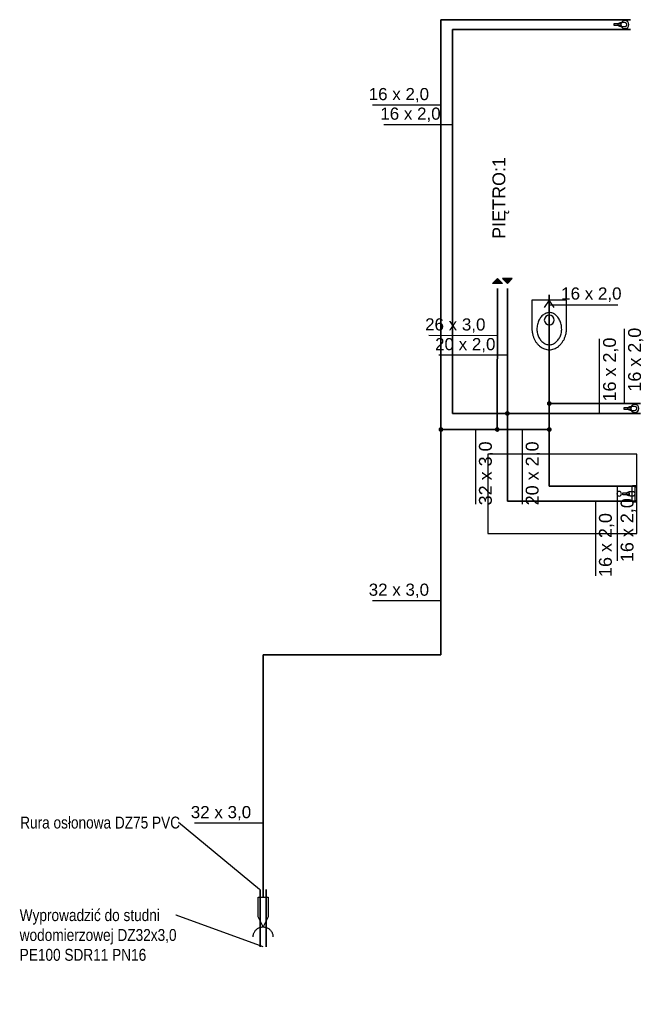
# Model space of a CAD drawing. Extents: x -69357 to 44456, y -75057 to 4617.
# Tile 4 of 23: x -68555 to -67926, y -73034 to -72041. Entities that reach past the tile are written whole.
import ezdxf
from ezdxf import colors
from ezdxf.entities.mleader import LeaderData, LeaderLine
from ezdxf.lldxf.tags import DXFTag
from ezdxf.math import Vec2, Vec3

# ---------------------------------------------------------------- set-up
doc = ezdxf.new("R2010")
doc.units = 0
for name, color, linetype, lineweight in [('IS_Ciepła_woda', 1, 'DASHDOT', 35), ('IS_dodatkowe', 1, 'Continuous', 35), ('IS_opisy', 7, 'Continuous', 15), ('IS_Zimna_woda', 5, 'SOLID', 35)]:
    doc.layers.add(name, color=color, linetype=linetype, lineweight=lineweight)
for name, color, linetype in [('IS_Grafika', 18, 'SOLID'), ('IS_Inne_Urzadzenia_Wodociag', 18, 'SOLID'), ('IS_Odbiorniki', 18, 'SOLID'), ('IS_Opisy_działek_Wodociag', 18, 'SOLID')]:
    doc.layers.add(name, color=color, linetype=linetype)
doc.styles.add('Opisowy', font='arial.ttf')
doc.styles.get("Standard").update_dxf_attribs({"font": 'arial.ttf'})
tags = doc.linetypes.add('DASHDOT', pattern=[20, 10, -5, 0, -5]).pattern_tags.tags
tags[10:11] = [DXFTag(74, 4), DXFTag(75, 0), DXFTag(340, '0'), DXFTag(46, 0.0), DXFTag(50, 0.0), DXFTag(44, 0.0), DXFTag(45, 0.0)]
tags[8:9] = [DXFTag(74, 4), DXFTag(75, 0), DXFTag(340, '0'), DXFTag(46, 0.0), DXFTag(50, 0.0), DXFTag(44, 0.0), DXFTag(45, 0.0)]
tags[6:7] = [DXFTag(74, 4), DXFTag(75, 0), DXFTag(340, '0'), DXFTag(46, 0.0), DXFTag(50, 0.0), DXFTag(44, 0.0), DXFTag(45, 0.0)]
tags[4:5] = [DXFTag(74, 4), DXFTag(75, 0), DXFTag(340, '0'), DXFTag(46, 0.0), DXFTag(50, 0.0), DXFTag(44, 0.0), DXFTag(45, 0.0)]
tags = doc.linetypes.add('SOLID', pattern=[10, 10, 0]).pattern_tags.tags
tags[6:7] = [DXFTag(74, 4), DXFTag(75, 0), DXFTag(340, '0'), DXFTag(46, 0.0), DXFTag(50, 0.0), DXFTag(44, 0.0), DXFTag(45, 0.0)]
tags[4:5] = [DXFTag(74, 4), DXFTag(75, 0), DXFTag(340, '0'), DXFTag(46, 0.0), DXFTag(50, 0.0), DXFTag(44, 0.0), DXFTag(45, 0.0)]

# ---------------------------------------------------------------- blocks, each defined once
blk = doc.blocks.new('_None')

msp = doc.modelspace()

# ---------------------------------------------------------------- hatches: boundary and pattern name
at = {"layer": 'IS_Grafika'}
for points in [[(-68078.78, -72307.3), (-68073.78, -72302.3), (-68068.78, -72307.3)], [(-68068.78, -72302.3), (-68063.78, -72307.3), (-68058.78, -72302.3)]]:
    msp.add_hatch(color=256, dxfattribs=at).paths.add_polyline_path(points)
h = msp.add_hatch(color=1, dxfattribs=at)
edge = h.paths.add_edge_path()
edge.add_arc((-68063.78, -72438.27), 2.4, 90, 450, ccw=False)
at = {"layer": 'IS_Odbiorniki'}
h = msp.add_hatch(color=5, dxfattribs=at)
edge = h.paths.add_edge_path()
edge.add_arc((-68130.7, -72454.54), 2.4, 90, 450, ccw=False)
at = {"layer": 'IS_Opisy_działek_Wodociag'}
h = msp.add_hatch(color=5, dxfattribs=at)
edge = h.paths.add_edge_path()
edge.add_arc((-68021.49, -72428.33), 2.4, 90, 450, ccw=False)
h = msp.add_hatch(color=5, dxfattribs=at)
edge = h.paths.add_edge_path()
edge.add_arc((-68073.98, -72454.54), 2.4, 90, 450, ccw=False)
h = msp.add_hatch(color=5, dxfattribs=at)
edge = h.paths.add_edge_path()
edge.add_arc((-68021.49, -72454.54), 2.4, 90, 450, ccw=False)

# ---------------------------------------------------------------- linework, layer by layer
at = {"layer": 'IS_Ciepła_woda'}
for p, q in [((-68119, -72438.27), (-68119, -72051.27)), ((-68119, -72051.27), (-67939.59, -72051.27)), ((-68063.78, -72312.3), (-68063.78, -72438.27)), ((-68063.78, -72438.27), (-68119, -72438.27)), ((-68063.78, -72438.27), (-68063.78, -72526.79)), ((-67929.59, -72438.27), (-68063.78, -72438.27)), ((-68063.78, -72526.79), (-67933.39, -72526.79))]:
    msp.add_line(p, q, dxfattribs=at)
at = {"layer": 'IS_dodatkowe'}
for p, q in [((-68313.06, -72918.2), (-68313.06, -72976.15)), ((-68307.06, -72918.2), (-68307.06, -72976.15))]:
    msp.add_line(p, q, dxfattribs=at)
at = {"layer": 'IS_Grafika'}
for p, q in [((-68078.78, -72307.3), (-68073.78, -72302.3)), ((-68068.78, -72307.3), (-68078.78, -72307.3)), ((-68078.78, -72307.3), (-68078.78, -72307.3)), ((-68073.78, -72302.3), (-68068.78, -72307.3)), ((-68068.78, -72302.3), (-68063.78, -72307.3)), ((-68058.78, -72302.3), (-68068.78, -72302.3)), ((-68068.78, -72302.3), (-68068.78, -72302.3)), ((-68063.78, -72307.3), (-68058.78, -72302.3))]:
    msp.add_line(p, q, dxfattribs=at)
at = {"layer": 'IS_Inne_Urzadzenia_Wodociag', "color": 5}
for p, q in [((-68315.06, -72926.01), (-68305.06, -72926.01)), ((-68315.06, -72946.01), (-68315.06, -72926.01)), ((-68315.06, -72926.01), (-68315.06, -72926.01)), ((-68305.06, -72926.01), (-68305.06, -72946.01)), ((-68310.06, -72956.01), (-68315.06, -72946.01)), ((-68305.06, -72946.01), (-68310.06, -72956.01))]:
    msp.add_line(p, q, dxfattribs=at)
for points in [[(-68320.06, -72966.01), (-68320.06, -72965.52), (-68319.99, -72964.54), (-68319.68, -72963.12), (-68319.17, -72961.79), (-68318.48, -72960.55), (-68317.64, -72959.43), (-68316.65, -72958.44), (-68315.52, -72957.59), (-68314.29, -72956.91), (-68312.95, -72956.4), (-68311.53, -72956.08), (-68310.56, -72956.01), (-68310.06, -72956.01)], [(-68310.06, -72956.01), (-68309.57, -72956.01), (-68308.59, -72956.08), (-68307.17, -72956.4), (-68305.84, -72956.91), (-68304.6, -72957.59), (-68303.48, -72958.44), (-68302.49, -72959.43), (-68301.65, -72960.55), (-68300.96, -72961.79), (-68300.45, -72963.12), (-68300.13, -72964.54), (-68300.06, -72965.52), (-68300.06, -72966.01)]]:
    msp.add_open_spline(points, degree=3, knots=[0, 0, 0, 0, 1.481711, 2.926863, 4.347651, 5.753333, 7.150901, 8.545924, 9.943491, 11.349173, 12.769962, 14.215114, 15.696825, 15.696825, 15.696825, 15.696825], dxfattribs=at)
at = {"layer": 'IS_Odbiorniki'}
for p, q in [((-67956.12, -72047.27), (-67956.12, -72045.28)), ((-67956.12, -72045.28), (-67949.4, -72045.28)), ((-67949.4, -72047.27), (-67956.12, -72047.27)), ((-67956.12, -72047.27), (-67956.12, -72047.27)), ((-67949.4, -72045.28), (-67949.4, -72047.27)), ((-68021.49, -72324.16), (-68026.49, -72331.66)), ((-68021.49, -72319.16), (-68021.49, -72324.16)), ((-68016.49, -72331.66), (-68021.49, -72324.16)), ((-68021.49, -72334.16), (-68021.49, -72331.66)), ((-67946.12, -72434.27), (-67946.12, -72432.28)), ((-67946.12, -72432.28), (-67939.4, -72432.28)), ((-67939.4, -72434.27), (-67946.12, -72434.27)), ((-67946.12, -72434.27), (-67946.12, -72434.27)), ((-67939.4, -72432.28), (-67939.4, -72434.27)), ((-67933.39, -72479.29), (-68083.39, -72479.29)), ((-68083.39, -72479.29), (-68083.39, -72559.29)), ((-67933.39, -72559.29), (-67933.39, -72479.29)), ((-67933.39, -72479.29), (-67933.39, -72479.29)), ((-67933.39, -72511.29), (-67934.89, -72511.29)), ((-67934.89, -72511.29), (-67934.89, -72512.29)), ((-67934.89, -72512.29), (-67933.39, -72512.29)), ((-67934.89, -72512.29), (-67934.89, -72512.29)), ((-67933.39, -72512.29), (-67933.39, -72511.29)), ((-67947.39, -72520.29), (-67947.39, -72518.29)), ((-67947.39, -72518.29), (-67940.89, -72518.29)), ((-67940.89, -72520.29), (-67947.39, -72520.29)), ((-67947.39, -72520.29), (-67947.39, -72520.29)), ((-67940.89, -72518.29), (-67940.89, -72520.29)), ((-67933.39, -72526.29), (-67934.89, -72526.29)), ((-67934.89, -72526.29), (-67934.89, -72527.29)), ((-67934.89, -72527.29), (-67933.39, -72527.29)), ((-67934.89, -72527.29), (-67934.89, -72527.29)), ((-67933.39, -72527.29), (-67933.39, -72526.29)), ((-68083.39, -72559.29), (-67933.39, -72559.29))]:
    msp.add_line(p, q, dxfattribs=at)
at = {"layer": 'IS_Odbiorniki', "extrusion": (0, 0, -1)}
for centre, major_axis in [((-67945.27, -72046.3), (-4.08, 0)), ((-68021.49, -72344.16), (-5.01, 0)), ((-67935.27, -72433.3), (-4.08, 0)), ((-67951.04, -72519.29), (0, 2.35))]:
    msp.add_ellipse(centre, major_axis=major_axis, ratio=1, dxfattribs=at)
at = {"layer": 'IS_Odbiorniki'}
for points, knots in [([(-67947.34, -72044.29), (-67947.57, -72044.29), (-67948.04, -72044.31), (-67948.72, -72044.37), (-67949.39, -72044.48), (-67950.02, -72044.63), (-67950.6, -72044.8), (-67951.13, -72045), (-67951.59, -72045.22), (-67951.97, -72045.46), (-67952.26, -72045.72), (-67952.45, -72045.98), (-67952.5, -72046.18), (-67952.5, -72046.28)], [0, 0, 0, 0, 0.702582, 1.396527, 2.072634, 2.721358, 3.333079, 3.898418, 4.408712, 4.856877, 5.2392, 5.559355, 5.836677, 5.836677, 5.836677, 5.836677]), ([(-67952.5, -72046.28), (-67952.5, -72046.37), (-67952.45, -72046.57), (-67952.26, -72046.84), (-67951.97, -72047.09), (-67951.59, -72047.33), (-67951.13, -72047.55), (-67950.6, -72047.75), (-67950.02, -72047.93), (-67949.39, -72048.07), (-67948.72, -72048.18), (-67948.04, -72048.25), (-67947.57, -72048.26), (-67947.34, -72048.26)], [0, 0, 0, 0, 0.277322, 0.597477, 0.9798, 1.427965, 1.938259, 2.503598, 3.115319, 3.764043, 4.44015, 5.134095, 5.836677, 5.836677, 5.836677, 5.836677]), ([(-67945.27, -72044.29), (-67945.32, -72044.29), (-67945.41, -72044.29), (-67945.56, -72044.29), (-67945.71, -72044.29), (-67945.86, -72044.29), (-67946.03, -72044.29), (-67946.21, -72044.29), (-67946.4, -72044.29), (-67946.6, -72044.29), (-67946.83, -72044.29), (-67947.08, -72044.29), (-67947.25, -72044.29), (-67947.34, -72044.29)], [0, 0, 0, 0, 0.141211, 0.28475, 0.432944, 0.58812, 0.752608, 0.928734, 1.118825, 1.325211, 1.550217, 1.796173, 2.065404, 2.065404, 2.065404, 2.065404]), ([(-67947.34, -72048.26), (-67947.29, -72048.26), (-67947.2, -72048.26), (-67947.05, -72048.26), (-67946.9, -72048.26), (-67946.75, -72048.26), (-67946.58, -72048.26), (-67946.4, -72048.26), (-67946.21, -72048.26), (-67946.01, -72048.26), (-67945.78, -72048.26), (-67945.53, -72048.26), (-67945.36, -72048.26), (-67945.27, -72048.26)], [0, 0, 0, 0, 0.141211, 0.28475, 0.432944, 0.58812, 0.752608, 0.928734, 1.118825, 1.325211, 1.550217, 1.796173, 2.065404, 2.065404, 2.065404, 2.065404]), ([(-67943.21, -72046.28), (-67943.21, -72046.19), (-67943.22, -72046), (-67943.3, -72045.74), (-67943.41, -72045.48), (-67943.56, -72045.24), (-67943.75, -72045.01), (-67943.96, -72044.81), (-67944.19, -72044.63), (-67944.44, -72044.49), (-67944.71, -72044.38), (-67944.99, -72044.31), (-67945.18, -72044.29), (-67945.27, -72044.29)], [0, 0, 0, 0, 0.271425, 0.546649, 0.827367, 1.113556, 1.404027, 1.696914, 1.990094, 2.281571, 2.569879, 2.854507, 3.136391, 3.136391, 3.136391, 3.136391]), ([(-67945.27, -72048.26), (-67945.18, -72048.26), (-67944.99, -72048.25), (-67944.71, -72048.18), (-67944.44, -72048.07), (-67944.19, -72047.92), (-67943.96, -72047.75), (-67943.75, -72047.54), (-67943.56, -72047.32), (-67943.41, -72047.07), (-67943.3, -72046.82), (-67943.22, -72046.55), (-67943.21, -72046.37), (-67943.21, -72046.28)], [0, 0, 0, 0, 0.281885, 0.566513, 0.85482, 1.146298, 1.439477, 1.732365, 2.022836, 2.309024, 2.589742, 2.864967, 3.136391, 3.136391, 3.136391, 3.136391]), ([(-68038.99, -72324.16), (-68038.99, -72326.4), (-68038.99, -72330.43), (-68038.99, -72335.83), (-68038.99, -72340.02), (-68038.99, -72343.18), (-68038.99, -72345.5), (-68038.99, -72347.18), (-68038.99, -72348.38), (-68038.99, -72349.31), (-68038.99, -72350.16), (-68038.99, -72351.09), (-68038.99, -72351.77), (-68038.99, -72352.16)], [0, 0, 0, 0, 6.737791, 12.075883, 16.201352, 19.301277, 21.562735, 23.172802, 24.318557, 25.187077, 25.96544, 26.840721, 28, 28, 28, 28]), ([(-68003.99, -72324.16), (-68005.41, -72324.16), (-68008.05, -72324.16), (-68011.74, -72324.16), (-68014.94, -72324.16), (-68017.78, -72324.16), (-68020.4, -72324.16), (-68022.94, -72324.16), (-68025.54, -72324.16), (-68028.33, -72324.16), (-68031.45, -72324.16), (-68035.04, -72324.16), (-68037.61, -72324.16), (-68038.99, -72324.16)], [0, 0, 0, 0, 4.274981, 7.918858, 11.069121, 13.863261, 16.438768, 18.933133, 21.483847, 24.2284, 27.304282, 30.848986, 35, 35, 35, 35]), ([(-68003.99, -72352.16), (-68003.99, -72352.15), (-68003.99, -72352.09), (-68003.99, -72351.91), (-68003.99, -72351.46), (-68003.99, -72350.64), (-68003.99, -72349.32), (-68003.99, -72347.36), (-68003.99, -72344.65), (-68003.99, -72341.05), (-68003.99, -72336.44), (-68003.99, -72330.7), (-68003.99, -72326.48), (-68003.99, -72324.16)], [0, 0, 0, 0, 0.021037, 0.168295, 0.567994, 1.346356, 2.629602, 4.543952, 7.215627, 10.770849, 15.335838, 21.036814, 28, 28, 28, 28]), ([(-68021.49, -72336.66), (-68022.08, -72336.66), (-68023.26, -72336.78), (-68024.99, -72337.32), (-68026.63, -72338.19), (-68028.17, -72339.35), (-68029.58, -72340.78), (-68030.84, -72342.46), (-68031.93, -72344.36), (-68032.81, -72346.46), (-68033.48, -72348.73), (-68033.89, -72351.15), (-68033.99, -72352.81), (-68033.99, -72353.66)], [0, 0, 0, 0, 1.765585, 3.552282, 5.393148, 7.308851, 9.310391, 11.402137, 13.584538, 15.856368, 18.216537, 20.665584, 23.206893, 23.206893, 23.206893, 23.206893]), ([(-68008.99, -72353.66), (-68008.99, -72352.77), (-68009.08, -72351.05), (-68009.5, -72348.56), (-68010.16, -72346.25), (-68011.05, -72344.14), (-68012.13, -72342.26), (-68013.4, -72340.61), (-68014.81, -72339.22), (-68016.35, -72338.11), (-68017.99, -72337.28), (-68019.72, -72336.77), (-68020.9, -72336.66), (-68021.49, -72336.66)], [0, 0, 0, 0, 2.653831, 5.171757, 7.564384, 9.840362, 12.007145, 14.072009, 16.043366, 17.932381, 19.754842, 21.533085, 23.297545, 23.297545, 23.297545, 23.297545]), ([(-68038.99, -72352.16), (-68038.99, -72353.31), (-68038.86, -72355.55), (-68038.27, -72358.79), (-68037.33, -72361.78), (-68036.08, -72364.51), (-68034.54, -72366.94), (-68032.77, -72369.07), (-68030.79, -72370.86), (-68028.63, -72372.3), (-68026.34, -72373.35), (-68023.94, -72374.01), (-68022.3, -72374.16), (-68021.49, -72374.16)], [0, 0, 0, 0, 3.448607, 6.723853, 9.846743, 12.834356, 15.70064, 18.457582, 21.116743, 23.691147, 26.19745, 28.658257, 31.104254, 31.104254, 31.104254, 31.104254]), ([(-68033.99, -72353.66), (-68033.99, -72354.38), (-68033.89, -72355.82), (-68033.47, -72357.93), (-68032.8, -72359.96), (-68031.92, -72361.86), (-68030.83, -72363.61), (-68029.57, -72365.18), (-68028.16, -72366.54), (-68026.63, -72367.66), (-68024.99, -72368.5), (-68023.26, -72369.03), (-68022.08, -72369.16), (-68021.49, -72369.16)], [0, 0, 0, 0, 2.16899, 4.317725, 6.444376, 8.542237, 10.601755, 12.612602, 14.565919, 16.456912, 18.287975, 20.072352, 21.837822, 21.837822, 21.837822, 21.837822]), ([(-68021.49, -72374.16), (-68020.67, -72374.16), (-68019.03, -72374), (-68016.64, -72373.31), (-68014.34, -72372.21), (-68012.19, -72370.73), (-68010.21, -72368.9), (-68008.44, -72366.74), (-68006.91, -72364.29), (-68005.65, -72361.57), (-68004.71, -72358.62), (-68004.12, -72355.45), (-68003.99, -72353.27), (-68003.99, -72352.16)], [0, 0, 0, 0, 2.447033, 4.91566, 7.439138, 10.03873, 12.726732, 15.509667, 18.391215, 21.374736, 24.4654, 27.671942, 31.008057, 31.008057, 31.008057, 31.008057]), ([(-68021.49, -72369.16), (-68020.9, -72369.16), (-68019.71, -72369.03), (-68017.99, -72368.5), (-68016.35, -72367.66), (-68014.82, -72366.54), (-68013.41, -72365.18), (-68012.15, -72363.61), (-68011.06, -72361.86), (-68010.17, -72359.96), (-68009.51, -72357.93), (-68009.09, -72355.82), (-68008.99, -72354.38), (-68008.99, -72353.66)], [0, 0, 0, 0, 1.765469, 3.549847, 5.38091, 7.271903, 9.22522, 11.236067, 13.295584, 15.393445, 17.520097, 19.668832, 21.837822, 21.837822, 21.837822, 21.837822]), ([(-67937.34, -72431.29), (-67937.57, -72431.29), (-67938.04, -72431.31), (-67938.72, -72431.37), (-67939.39, -72431.48), (-67940.02, -72431.63), (-67940.6, -72431.8), (-67941.13, -72432), (-67941.59, -72432.22), (-67941.97, -72432.46), (-67942.26, -72432.72), (-67942.45, -72432.98), (-67942.5, -72433.18), (-67942.5, -72433.28)], [0, 0, 0, 0, 0.702582, 1.396527, 2.072634, 2.721358, 3.333079, 3.898418, 4.408712, 4.856877, 5.2392, 5.559355, 5.836677, 5.836677, 5.836677, 5.836677]), ([(-67942.5, -72433.28), (-67942.5, -72433.37), (-67942.45, -72433.57), (-67942.26, -72433.84), (-67941.97, -72434.09), (-67941.59, -72434.33), (-67941.13, -72434.55), (-67940.6, -72434.75), (-67940.02, -72434.93), (-67939.39, -72435.07), (-67938.72, -72435.18), (-67938.04, -72435.25), (-67937.57, -72435.26), (-67937.34, -72435.26)], [0, 0, 0, 0, 0.277322, 0.597477, 0.9798, 1.427965, 1.938259, 2.503598, 3.115319, 3.764043, 4.44015, 5.134095, 5.836677, 5.836677, 5.836677, 5.836677]), ([(-67935.27, -72431.29), (-67935.32, -72431.29), (-67935.41, -72431.29), (-67935.56, -72431.29), (-67935.71, -72431.29), (-67935.86, -72431.29), (-67936.03, -72431.29), (-67936.21, -72431.29), (-67936.4, -72431.29), (-67936.6, -72431.29), (-67936.83, -72431.29), (-67937.08, -72431.29), (-67937.25, -72431.29), (-67937.34, -72431.29)], [0, 0, 0, 0, 0.141211, 0.28475, 0.432944, 0.58812, 0.752608, 0.928734, 1.118825, 1.325211, 1.550217, 1.796173, 2.065404, 2.065404, 2.065404, 2.065404]), ([(-67937.34, -72435.26), (-67937.29, -72435.26), (-67937.2, -72435.26), (-67937.05, -72435.26), (-67936.9, -72435.26), (-67936.75, -72435.26), (-67936.58, -72435.26), (-67936.4, -72435.26), (-67936.21, -72435.26), (-67936.01, -72435.26), (-67935.78, -72435.26), (-67935.53, -72435.26), (-67935.36, -72435.26), (-67935.27, -72435.26)], [0, 0, 0, 0, 0.141211, 0.28475, 0.432944, 0.58812, 0.752608, 0.928734, 1.118825, 1.325211, 1.550217, 1.796173, 2.065404, 2.065404, 2.065404, 2.065404]), ([(-67933.21, -72433.28), (-67933.21, -72433.19), (-67933.22, -72433), (-67933.3, -72432.74), (-67933.41, -72432.48), (-67933.56, -72432.24), (-67933.75, -72432.01), (-67933.96, -72431.81), (-67934.19, -72431.63), (-67934.44, -72431.49), (-67934.71, -72431.38), (-67934.99, -72431.31), (-67935.18, -72431.29), (-67935.27, -72431.29)], [0, 0, 0, 0, 0.271425, 0.546649, 0.827367, 1.113556, 1.404027, 1.696914, 1.990094, 2.281571, 2.569879, 2.854507, 3.136391, 3.136391, 3.136391, 3.136391]), ([(-67935.27, -72435.26), (-67935.18, -72435.26), (-67934.99, -72435.25), (-67934.71, -72435.18), (-67934.44, -72435.07), (-67934.19, -72434.92), (-67933.96, -72434.75), (-67933.75, -72434.54), (-67933.56, -72434.32), (-67933.41, -72434.07), (-67933.3, -72433.82), (-67933.22, -72433.55), (-67933.21, -72433.37), (-67933.21, -72433.28)], [0, 0, 0, 0, 0.281885, 0.566513, 0.85482, 1.146298, 1.439477, 1.732365, 2.022836, 2.309024, 2.589742, 2.864967, 3.136391, 3.136391, 3.136391, 3.136391]), ([(-67938.89, -72517.29), (-67939.12, -72517.29), (-67939.57, -72517.31), (-67940.23, -72517.38), (-67940.88, -72517.48), (-67941.49, -72517.63), (-67942.05, -72517.8), (-67942.56, -72518.01), (-67943.01, -72518.23), (-67943.37, -72518.47), (-67943.65, -72518.73), (-67943.84, -72519), (-67943.89, -72519.2), (-67943.89, -72519.29)], [0, 0, 0, 0, 0.680365, 1.352598, 2.007974, 2.637404, 3.231713, 3.781963, 4.279934, 4.718988, 5.095816, 5.41425, 5.692788, 5.692788, 5.692788, 5.692788]), ([(-67936.89, -72517.29), (-67936.94, -72517.29), (-67937.03, -72517.29), (-67937.17, -72517.29), (-67937.31, -72517.29), (-67937.46, -72517.29), (-67937.62, -72517.29), (-67937.79, -72517.29), (-67937.98, -72517.29), (-67938.18, -72517.29), (-67938.4, -72517.29), (-67938.64, -72517.29), (-67938.8, -72517.29), (-67938.89, -72517.29)], [0, 0, 0, 0, 0.136739, 0.275733, 0.419234, 0.569497, 0.728775, 0.899324, 1.083396, 1.283246, 1.501127, 1.739294, 2, 2, 2, 2]), ([(-67936.39, -72511.29), (-67936.52, -72511.29), (-67936.76, -72511.3), (-67937.1, -72511.33), (-67937.4, -72511.4), (-67937.65, -72511.5), (-67937.87, -72511.64), (-67938.04, -72511.81), (-67938.18, -72512.03), (-67938.28, -72512.28), (-67938.35, -72512.58), (-67938.38, -72512.92), (-67938.39, -72513.16), (-67938.39, -72513.29)], [0, 0, 0, 0, 0.384885, 0.724568, 1.024891, 1.293879, 1.542296, 1.783488, 2.031905, 2.300893, 2.601217, 2.940899, 3.325784, 3.325784, 3.325784, 3.325784]), ([(-67938.39, -72513.29), (-67938.39, -72513.59), (-67938.39, -72514.22), (-67938.39, -72515.22), (-67938.39, -72516.31), (-67938.39, -72517.48), (-67938.39, -72518.68), (-67938.39, -72519.9), (-67938.39, -72521.1), (-67938.39, -72522.27), (-67938.39, -72523.36), (-67938.39, -72524.36), (-67938.39, -72524.99), (-67938.39, -72525.29)], [0, 0, 0, 0, 0.888054, 1.897821, 3.002254, 4.174305, 5.386927, 6.613073, 7.825695, 8.997746, 10.102179, 11.111946, 12, 12, 12, 12]), ([(-67934.89, -72519.29), (-67934.89, -72519.2), (-67934.91, -72519.02), (-67934.98, -72518.75), (-67935.09, -72518.49), (-67935.23, -72518.24), (-67935.41, -72518.02), (-67935.62, -72517.81), (-67935.84, -72517.63), (-67936.09, -72517.49), (-67936.35, -72517.38), (-67936.62, -72517.31), (-67936.8, -72517.29), (-67936.89, -72517.29)], [0, 0, 0, 0, 0.273037, 0.549292, 0.830058, 1.115075, 1.403036, 1.692041, 1.980001, 2.265018, 2.545785, 2.82204, 3.095076, 3.095076, 3.095076, 3.095076]), ([(-67934.89, -72511.29), (-67934.89, -72511.29), (-67934.91, -72511.29), (-67934.95, -72511.29), (-67935.01, -72511.29), (-67935.1, -72511.29), (-67935.21, -72511.29), (-67935.34, -72511.29), (-67935.51, -72511.29), (-67935.69, -72511.29), (-67935.9, -72511.29), (-67936.14, -72511.29), (-67936.3, -72511.29), (-67936.39, -72511.29)], [0, 0, 0, 0, 0.012397, 0.049587, 0.11157, 0.198347, 0.309917, 0.446281, 0.607438, 0.793388, 1.004132, 1.239669, 1.5, 1.5, 1.5, 1.5]), ([(-67934.89, -72527.29), (-67934.89, -72526.93), (-67934.89, -72526.13), (-67934.89, -72524.84), (-67934.89, -72523.38), (-67934.89, -72521.79), (-67934.89, -72520.13), (-67934.89, -72518.45), (-67934.89, -72516.79), (-67934.89, -72515.2), (-67934.89, -72513.74), (-67934.89, -72512.45), (-67934.89, -72511.65), (-67934.89, -72511.29)], [0, 0, 0, 0, 1.082645, 2.38843, 3.867769, 5.471074, 7.14876, 8.85124, 10.528926, 12.132231, 13.61157, 14.917355, 16, 16, 16, 16]), ([(-67943.89, -72519.29), (-67943.89, -72519.38), (-67943.84, -72519.58), (-67943.65, -72519.85), (-67943.37, -72520.11), (-67943.01, -72520.35), (-67942.56, -72520.57), (-67942.05, -72520.78), (-67941.49, -72520.95), (-67940.88, -72521.1), (-67940.23, -72521.2), (-67939.57, -72521.27), (-67939.12, -72521.29), (-67938.89, -72521.29)], [0, 0, 0, 0, 0.278538, 0.596972, 0.9738, 1.412854, 1.910826, 2.461075, 3.055384, 3.684814, 4.34019, 5.012423, 5.692788, 5.692788, 5.692788, 5.692788]), ([(-67938.89, -72521.29), (-67938.84, -72521.29), (-67938.74, -72521.29), (-67938.57, -72521.29), (-67938.39, -72521.29), (-67938.19, -72521.29), (-67937.99, -72521.29), (-67937.79, -72521.29), (-67937.59, -72521.29), (-67937.39, -72521.29), (-67937.21, -72521.29), (-67937.04, -72521.29), (-67936.94, -72521.29), (-67936.89, -72521.29)], [0, 0, 0, 0, 0.148009, 0.316304, 0.500376, 0.695718, 0.897821, 1.102179, 1.304282, 1.499624, 1.683696, 1.851991, 2, 2, 2, 2]), ([(-67938.39, -72525.29), (-67938.39, -72525.38), (-67938.38, -72525.56), (-67938.34, -72525.83), (-67938.27, -72526.09), (-67938.17, -72526.34), (-67938.04, -72526.56), (-67937.87, -72526.77), (-67937.65, -72526.95), (-67937.4, -72527.1), (-67937.1, -72527.21), (-67936.76, -72527.28), (-67936.52, -72527.29), (-67936.39, -72527.29)], [0, 0, 0, 0, 0.272276, 0.542692, 0.810227, 1.07504, 1.338798, 1.604973, 1.87895, 2.16785, 2.480019, 2.824368, 3.209791, 3.209791, 3.209791, 3.209791]), ([(-67936.89, -72521.29), (-67936.8, -72521.29), (-67936.62, -72521.27), (-67936.35, -72521.2), (-67936.09, -72521.09), (-67935.84, -72520.95), (-67935.62, -72520.77), (-67935.41, -72520.56), (-67935.23, -72520.34), (-67935.09, -72520.09), (-67934.98, -72519.83), (-67934.91, -72519.56), (-67934.89, -72519.38), (-67934.89, -72519.29)], [0, 0, 0, 0, 0.273037, 0.549292, 0.830058, 1.115075, 1.403036, 1.692041, 1.980001, 2.265018, 2.545785, 2.82204, 3.095076, 3.095076, 3.095076, 3.095076]), ([(-67936.39, -72527.29), (-67936.3, -72527.29), (-67936.14, -72527.29), (-67935.9, -72527.29), (-67935.69, -72527.29), (-67935.51, -72527.29), (-67935.34, -72527.29), (-67935.21, -72527.29), (-67935.1, -72527.29), (-67935.01, -72527.29), (-67934.95, -72527.29), (-67934.91, -72527.29), (-67934.89, -72527.29), (-67934.89, -72527.29)], [0, 0, 0, 0, 0.260331, 0.495868, 0.706612, 0.892562, 1.053719, 1.190083, 1.301653, 1.38843, 1.450413, 1.487603, 1.5, 1.5, 1.5, 1.5])]:
    msp.add_open_spline(points, degree=3, knots=knots, dxfattribs=at)
at = {"layer": 'IS_Opisy_działek_Wodociag'}
for p, q in [((-68130.7, -72127.6), (-68199.85, -72127.6)), ((-68119, -72147.33), (-68188.15, -72147.33)), ((-68021.49, -72328.68), (-67952.34, -72328.68)), ((-67945.61, -72428.33), (-67945.61, -72353.18)), ((-68073.85, -72359.92), (-68143, -72359.82)), ((-67970.82, -72438.27), (-67970.82, -72363.12)), ((-68063.78, -72379.7), (-68132.93, -72379.7)), ((-68096, -72454.54), (-68096, -72529.69)), ((-68048.85, -72454.54), (-68048.85, -72529.69)), ((-67953.17, -72511.79), (-67953.17, -72586.94)), ((-67975.02, -72526.79), (-67975.02, -72601.94)), ((-68130.7, -72627.28), (-68199.85, -72627.28)), ((-68310.06, -72851.53), (-68379.21, -72851.53))]:
    msp.add_line(p, q, dxfattribs=at)
at = {"layer": 'IS_Zimna_woda'}
for p, q in [((-68130.7, -72454.54), (-68130.7, -72041.33)), ((-68130.7, -72041.33), (-67939.59, -72041.33)), ((-68073.98, -72454.54), (-68073.78, -72312.3)), ((-68021.49, -72428.33), (-68021.49, -72318.66)), ((-67929.59, -72428.33), (-68021.49, -72428.33)), ((-68021.49, -72454.54), (-68021.49, -72428.33)), ((-68130.7, -72681.58), (-68130.7, -72454.54)), ((-68130.7, -72454.54), (-68073.98, -72454.54)), ((-68073.98, -72454.54), (-68021.49, -72454.54)), ((-68021.49, -72511.79), (-68021.49, -72454.54)), ((-67933.39, -72511.79), (-68021.49, -72511.79)), ((-68310.06, -72926.01), (-68310.06, -72681.58)), ((-68310.06, -72681.58), (-68130.7, -72681.58))]:
    msp.add_line(p, q, dxfattribs=at)

# ---------------------------------------------------------------- texts
at = {"layer": 'IS_Grafika', "insert": (-68078.78, -72262.3), "char_height": 12.96, "attachment_point": 1, "rotation": 90}
msp.add_mtext('\\fArial|b0|i0;PIĘTRO:1', dxfattribs=at)
at = {"layer": 'IS_Opisy_działek_Wodociag', "char_height": 12.24}
for s, insert, attachment_point in [('\\fArial|b0|i0;16 x 2,0', (-68142.7, -72124.72), 9), ('\\fArial|b0|i0;16 x 2,0', (-68131, -72144.45), 9), ('\\fArial|b0|i0;16 x 2,0', (-68009.49, -72325.8), 7), ('\\fArial|b0|i0;20 x 2,0', (-68075.78, -72376.82), 9), ('\\fArial|b0|i0;32 x 3,0', (-68142.7, -72624.4), 9), ('\\fArial|b0|i0;32 x 3,0', (-68322.06, -72848.65), 9)]:
    msp.add_mtext(s, dxfattribs=dict(at, insert=insert, attachment_point=attachment_point))
at = {"layer": 'IS_Opisy_działek_Wodociag'}
for s, insert, char_height, attachment_point, rotation in [('\\fArial|b0|i0;26 x 3,0', (-68085.85, -72357.02), 12.24, 9, 359.9), ('\\fArial|b0|i0;16 x 2,0', (-67942.01, -72416.33), 12.96, 1, 90), ('\\fArial|b0|i0;16 x 2,0', (-67967.22, -72426.27), 12.96, 1, 90), ('\\fArial|b0|i0;32 x 3,0', (-68092.4, -72466.54), 12.96, 3, 90), ('\\fArial|b0|i0;20 x 2,0', (-68045.25, -72466.54), 12.96, 3, 90), ('\\fArial|b0|i0;16 x 2,0', (-67949.57, -72523.79), 12.96, 3, 90), ('\\fArial|b0|i0;16 x 2,0', (-67971.42, -72538.79), 12.96, 3, 90)]:
    msp.add_mtext(s, dxfattribs=dict(at, insert=insert, char_height=char_height, attachment_point=attachment_point, rotation=rotation))

# ---------------------------------------------------------------- leaders
at = {"layer": 'IS_opisy', "lineweight": 25}
ml = msp.add_multileader_mtext('Standard', dxfattribs=at)
ml.set_content('{\\fArial Narrow|b0|i0|c238|p34;Rura osłonowa DZ75 PVC}', color=256, style='Opisowy')
ml.set_leader_properties()
ml.set_arrow_properties(name='NONE')
ml.build(insert=Vec2(0, 0))
ml.multileader.update_dxf_attribs({"dogleg_length": 0.1, "arrow_head_size": 0.615})
ctx = ml.context
ctx.base_point, ctx.char_height, ctx.arrow_head_size, ctx.landing_gap_size, ctx.plane_origin = Vec3(-68554.96, -72850.9), 12, 0.615, 0.0615, Vec3(-68116.85, -73174.18)
notes = []
notes.append((ctx, [(1, (1, 1, 0), (-68395.16, -72850.9), (-1, 0), 0.1, [(0, [(-68313.6, -72918.2)], 0, [])])]))
ctx.mtext.insert, ctx.mtext.width, ctx.mtext.flow_direction = Vec3(-68554.9, -72844.8), 159.5875, 5
ml = msp.add_multileader_mtext('Standard', dxfattribs=at)
ml.set_content('{\\fArial Narrow|b0|i0|c238|p34;Wyprowadzić do studni wodomierzowej DZ32x3,0 PE100 SDR11 PN16 }', color=256, style='Opisowy')
ml.set_leader_properties()
ml.set_arrow_properties(name='NONE')
ml.build(insert=Vec2(0, 0))
ml.multileader.update_dxf_attribs({"dogleg_length": 0.1, "arrow_head_size": 0.615})
ctx = ml.context
ctx.base_point, ctx.char_height, ctx.arrow_head_size, ctx.landing_gap_size, ctx.plane_origin = Vec3(-68555.45, -72944.24), 12, 0.615, 0.0615, Vec3(-68113.31, -73232.12)
notes.append((ctx, [(1, (1, 1, 0), (-68397.78, -72944.24), (-1, 0), 0.1, [(0, [(-68310.06, -72976.15)], 0, [])])]))
ctx.mtext.insert, ctx.mtext.width, ctx.mtext.flow_direction = Vec3(-68555.39, -72938.14), 159.5875, 5
for ctx, leaders in notes:
    for number, flags, end, landing, length, lines in leaders:
        leader = LeaderData()
        leader.index, (leader.has_last_leader_line, leader.has_dogleg_vector, leader.attachment_direction) = number, flags
        leader.last_leader_point, leader.dogleg_vector, leader.dogleg_length = Vec3(end), Vec3(landing), length
        for number, points, colour, breaks in lines:
            line = LeaderLine()
            line.index, line.vertices, line.color, line.breaks = number, Vec3.list(points), colors.encode_raw_color(colour), breaks
            leader.lines.append(line)
        ctx.leaders.append(leader)

doc.saveas('drawing.dxf')
